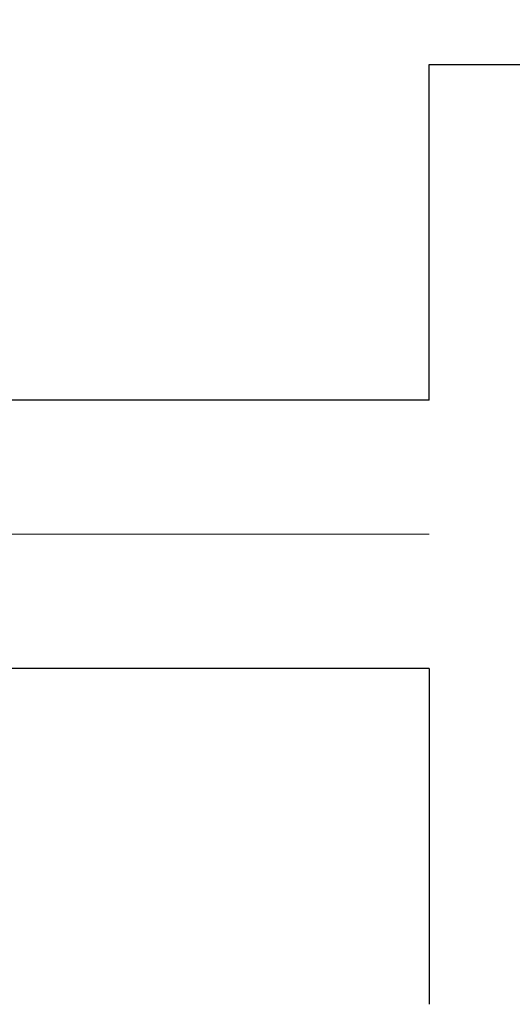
# Model space of a CAD drawing. Header units: millimetres. Extents: x 0 to 1076, y 0 to 742.
# Tile 47 of 124: x 130.26 to 133.92, y 484 to 491.33. Entities that reach past the tile are written whole.
import ezdxf

# ---------------------------------------------------------------- set-up
doc = ezdxf.new("R2010")
doc.units = ezdxf.units.MM
doc.header["$LTSCALE"] = 0.454724
doc.linetypes.add('CENTER', pattern=[50.8, 31.75, -6.35, 6.35, -6.35])
doc.layers.add('NoLayerName_001', color=7, linetype='Continuous')

msp = doc.modelspace()

# ---------------------------------------------------------------- linework, layer by layer
at = {"layer": 'NoLayerName_001', "color": 7, "linetype": 'Continuous', "lineweight": 25}
for p, q in [((133.3, 490.9999), (166.7, 490.9999)), ((133.3, 488.5), (133.3, 490.9999)), ((133.3, 488.5), (115, 488.5)), ((133.3, 486.5), (115, 486.5)), ((133.3, 486.5), (133.3, 484))]:
    msp.add_line(p, q, dxfattribs=at)
at = {"layer": 'NoLayerName_001', "color": 4, "linetype": 'CENTER', "lineweight": 13}
msp.add_line((133.3, 487.5), (78.7464, 487.5), dxfattribs=at)
at = {"layer": 'NoLayerName_001', "color": 7, "linetype": 'Continuous', "lineweight": 25}
for radius, start, end in [(39.5, 318.33013, 270.72461), (38, 319.68509, 271.43254)]:
    msp.add_arc((150, 487.4999), radius, start, end, dxfattribs=at)

doc.saveas('drawing.dxf')
